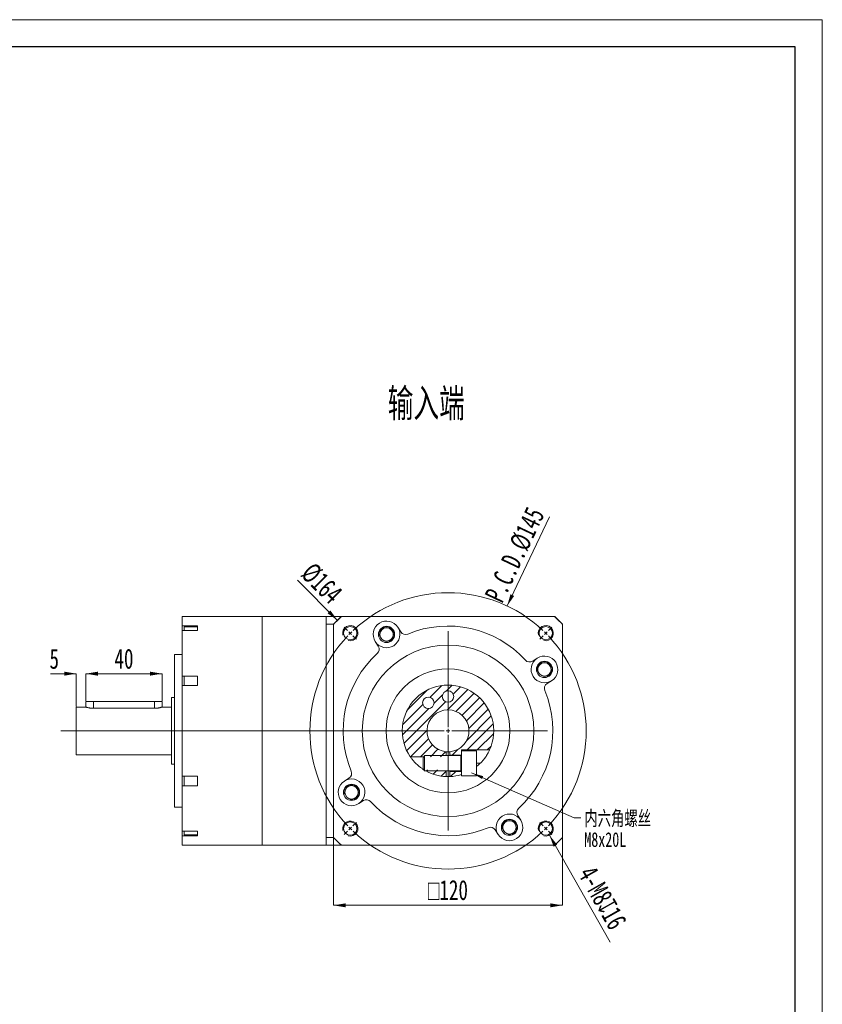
# Model space of a CAD drawing. Header units: millimetres. Extents: x -29 to 312, y -18 to 223.
# Tile 4 of 4: x 191 to 312, y 75 to 223. Entities that reach past the tile are written whole.
import ezdxf

# ---------------------------------------------------------------- set-up
doc = ezdxf.new("R2010")
doc.units = ezdxf.units.MM
doc.linetypes.add('点画线', pattern=[18, 12, -2, 2, -2])
doc.layers.get('0').update_dxf_attribs({"lineweight": 18})
for name, color, linetype, lineweight in [('SLD-0', 7, 'Continuous', 18), ('中心线层', 1, '点画线', 18), ('剖面线层', 4, 'Continuous', 18), ('图框_外框线', 7, 'Continuous', 18), ('尺寸线层', 3, 'Continuous', 18)]:
    doc.layers.add(name, color=color, linetype=linetype, lineweight=lineweight)
doc.styles.add('SLDTEXTSTYLE0', font='txt', dxfattribs={"width": 0.7})
doc.styles.add('SLDTEXTSTYLE2', font='txt', dxfattribs={"width": 0.7})
doc.dimstyles.new('SLDDIMSTYLE2', dxfattribs={"dimtxt": 3, "dimasz": 1.8, "dimexe": 0, "dimexo": 0.0625, "dimgap": 0.75, "dimtad": 1, "dimlfac": 3.5, "dimrnd": 1e-09, "dimzin": 12, "dimdsep": 46, "dimtxsty": 'SLDTEXTSTYLE2', "dimcen": 0.09, "dimdle": 3.6, "dimadec": 0, "dimazin": 3, "dimtfac": 1, "dimtofl": 0, "dimtmove": 0, "dimatfit": 3, "dimfxl": 0, "dimfrac": 2, "dimtolj": 1, "dimarcsym": 0})
pattern_1 = [(45, (0, 0), (-0.7483547, 0.7483547), [])]

# ---------------------------------------------------------------- blocks, each defined once
blk = doc.blocks.new('*X27')
at = {"layer": '尺寸线层', "linetype": 'Continuous'}
for points in [[(199.93, 124.78), (198.13, 125.08), (198.13, 124.48)], [(201.36, 124.78), (203.16, 125.08), (203.16, 124.48)]]:
    blk.add_hatch(color=0, dxfattribs=at).paths.add_polyline_path(points, flags=0)
at = {"layer": '尺寸线层', "color": 0, "linetype": 'Continuous'}
for p, q in [((196.06, 124.78), (199.93, 124.78)), ((199.93, 119.84), (199.93, 124.78)), ((201.36, 124.78), (204.96, 124.78)), ((201.36, 120.7), (201.36, 124.78))]:
    blk.add_line(p, q, dxfattribs=at)
at = {"layer": '尺寸线层', "color": 0, "insert": (196.62, 126.99), "char_height": 3, "width": 6, "attachment_point": 5, "style": 'SLDTEXTSTYLE2'}
blk.add_mtext('5', dxfattribs=at)
blk = doc.blocks.new('*X28')
at = {"layer": '尺寸线层', "linetype": 'Continuous'}
for points in [[(201.36, 124.78), (203.16, 125.08), (203.16, 124.48)], [(212.78, 124.78), (210.98, 125.08), (210.98, 124.48)]]:
    blk.add_hatch(color=0, dxfattribs=at).paths.add_polyline_path(points, flags=0)
at = {"layer": '尺寸线层', "color": 0, "linetype": 'Continuous'}
for p, q in [((201.36, 124.78), (212.78, 124.78)), ((201.36, 120.7), (201.36, 124.78)), ((212.78, 120.7), (212.78, 124.78))]:
    blk.add_line(p, q, dxfattribs=at)
at = {"layer": '尺寸线层', "color": 0, "insert": (207.07, 127), "char_height": 3, "width": 6, "attachment_point": 5, "style": 'SLDTEXTSTYLE2'}
blk.add_mtext('40', dxfattribs=at)
blk = doc.blocks.new('*X29')
at = {"layer": '尺寸线层', "linetype": 'Continuous'}
blk.add_hatch(color=0, dxfattribs=at).paths.add_polyline_path([(264.51, 134.93), (265.01, 136.68), (265.55, 136.43)], flags=0)
at = {"layer": '尺寸线层', "color": 0, "linetype": 'Continuous'}
blk.add_line((270.83, 148.27), (264.51, 134.93), dxfattribs=at)
at = {"layer": '尺寸线层', "color": 0, "insert": (265.68, 142.59), "char_height": 3, "width": 29.3533, "attachment_point": 5, "rotation": 64.6568, "style": 'SLDTEXTSTYLE2'}
blk.add_mtext('P.C.D.%%C145', dxfattribs=at)
blk = doc.blocks.new('*X30')
at = {"layer": '尺寸线层', "linetype": 'Continuous'}
blk.add_hatch(color=0, dxfattribs=at).paths.add_polyline_path([(239.08, 132.77), (238.01, 134.26), (237.59, 133.83)], flags=0)
at = {"layer": '尺寸线层', "color": 0, "linetype": 'Continuous'}
blk.add_line((233.06, 138.79), (239.08, 132.77), dxfattribs=at)
at = {"layer": '尺寸线层', "color": 0, "insert": (236.69, 138.31), "char_height": 3, "width": 11.62, "attachment_point": 5, "rotation": 315, "style": 'SLDTEXTSTYLE2'}
blk.add_mtext('%%C164', dxfattribs=at)
blk = doc.blocks.new('*X31')
at = {"layer": '尺寸线层', "linetype": 'Continuous'}
for points in [[(238.5, 90.06), (240.3, 90.36), (240.3, 89.76)], [(272.78, 90.06), (270.98, 90.36), (270.98, 89.76)]]:
    blk.add_hatch(color=0, dxfattribs=at).paths.add_polyline_path(points, flags=0)
at = {"layer": '尺寸线层', "color": 0, "linetype": 'Continuous'}
for p, q in [((238.5, 100.17), (238.5, 90.06)), ((272.78, 100.17), (272.78, 90.06)), ((238.5, 90.06), (272.78, 90.06))]:
    blk.add_line(p, q, dxfattribs=at)
at = {"layer": '尺寸线层', "color": 0, "insert": (255.64, 92.33), "char_height": 3, "width": 13.2942, "attachment_point": 5, "style": 'SLDTEXTSTYLE2'}
blk.add_mtext('{\\fgdt|b0|i0|c134|p2;o}120', dxfattribs=at)
blk = doc.blocks.new('SW_NOTE_4')
at = {"layer": 'SLD-0', "color": 0, "char_height": 2.2, "attachment_point": 1}
for s, insert, width, style in [('内六角螺丝', (0.5, 1.02), 20.9782, 'SLDTEXTSTYLE0'), ('M8x20L', (0.5, -2.18), 12.9531, 'SLDTEXTSTYLE2')]:
    blk.add_mtext(s, dxfattribs=dict(at, insert=insert, width=width, style=style))
blk = doc.blocks.new('*X33')
at = {"layer": 'SLD-0', "linetype": 'Continuous'}
blk.add_hatch(color=0, dxfattribs=at).paths.add_polyline_path([(-16.39, 6.72), (-14.65, 6.21), (-14.83, 5.8)], flags=0)
at = {"layer": 'SLD-0', "color": 0, "linetype": 'Continuous'}
for p, q in [((-16.39, 6.72), (-1, 0)), ((-1, 0), (0, 0))]:
    blk.add_line(p, q, dxfattribs=at)
at = {"layer": 'SLD-0', "color": 0}
blk.add_line((0, 0), (0, 0), dxfattribs=at)
blk = doc.blocks.new('SW_CENTERMARKSYMBOL_1')
at = {"layer": 'SLD-0', "color": 0}
for p, q in [((-0.4, 0.4), (-0.91, 0.91)), ((0, 0), (-0.2, 0.2)), ((0, 0), (0.2, -0.2)), ((14.65, -14.08), (14.65, 0.29)), ((29.29, 0), (29.09, -0.2)), ((29.29, 0), (29.5, 0.2)), ((29.7, 0.4), (30.2, 0.91)), ((0.4, -0.4), (0.91, -0.91)), ((28.89, -0.4), (28.39, -0.91)), ((14.08, -14.65), (-43.38, -14.65)), ((14.65, -14.65), (14.36, -14.65)), ((14.65, -14.65), (14.65, -14.36)), ((14.65, -14.65), (14.65, -14.93)), ((14.65, -14.65), (14.93, -14.65)), ((15.22, -14.65), (29.58, -14.65)), ((14.65, -15.22), (14.65, -29.58)), ((0, -29.29), (-0.2, -29.5)), ((0, -29.29), (0.2, -29.09)), ((0.4, -28.89), (0.91, -28.39)), ((28.89, -28.89), (28.39, -28.39)), ((29.29, -29.29), (29.09, -29.09)), ((29.29, -29.29), (29.5, -29.5)), ((-0.4, -29.7), (-0.91, -30.2)), ((29.7, -29.7), (30.2, -30.2))]:
    blk.add_line(p, q, dxfattribs=at)
for start, end in [(46.5806, 133.4194), (135, 135.7903), (134.2097, 135), (45, 45.7903), (44.2097, 45), (136.5806, 223.4194), (316.5806, 43.4194), (224.2097, 225), (225, 225.7903), (314.2097, 315), (315, 315.7903), (226.5806, 313.4194)]:
    blk.add_arc((14.65, -14.65), 20.71, start, end, dxfattribs=at)

msp = doc.modelspace()

# ---------------------------------------------------------------- hatches: boundary and pattern name
at = {"layer": '剖面线层', "linetype": 'Continuous', "lineweight": 0}
h = msp.add_hatch(dxfattribs=at)
h.set_pattern_fill('ANSI31', color=4, style=0, pattern_type=0)
h.set_pattern_definition(pattern_1)
edge = h.paths.add_edge_path(flags=0)
edge.add_line((257.6418, 113.349), (261.8754, 113.349))
edge.add_arc((255.6418, 116.2061), 6.8571, 335.375682, 574.518108)
edge.add_line((249.9919, 112.3204), (255.3561, 112.3204))
edge.add_line((255.3561, 112.3204), (255.3561, 113.0763))
edge.add_arc((255.6418, 116.2061), 3.1429, -84.784091, 264.784091, ccw=False)
edge.add_line((255.9275, 113.0763), (255.9275, 112.5633))
edge.add_line((255.9275, 112.5633), (257.6418, 112.5633))
edge.add_line((257.6418, 112.5633), (257.6418, 113.349))
edge = h.paths.add_edge_path(flags=0)
edge.add_arc((255.6418, 121.349), 0.8571, 0, 360)
edge = h.paths.add_edge_path(flags=0)
edge.add_arc((252.692, 120.4189), 0.8571, 0, 360)
h = msp.add_hatch(dxfattribs=at)
h.set_pattern_fill('ANSI31', color=4, style=0, pattern_type=0)
h.set_pattern_definition(pattern_1)
edge = h.paths.add_edge_path(flags=0)
edge.add_line((255.3561, 109.3549), (255.3561, 110.3776))
edge.add_line((255.3561, 110.3776), (252.0296, 110.3776))
edge.add_arc((255.6418, 116.2061), 6.8571, 238.211669, 267.611985)
h = msp.add_hatch(dxfattribs=at)
h.set_pattern_fill('ANSI31', color=4, style=0, pattern_type=0)
h.set_pattern_definition(pattern_1)
edge = h.paths.add_edge_path(flags=0)
edge.add_line((257.6418, 109.6471), (257.6418, 110.1347))
edge.add_line((257.6418, 110.1347), (255.9275, 110.1347))
edge.add_line((255.9275, 110.1347), (255.9275, 109.3549))
edge.add_arc((255.6418, 116.2061), 6.8571, 272.388015, 286.957763)
at = {"layer": '尺寸线层', "linetype": 'Continuous'}
msp.add_hatch(color=256, dxfattribs=at).paths.add_polyline_path([(270.8524, 100.5646), (271.4786, 98.8506), (272.0007, 99.1463)], flags=0)

# ---------------------------------------------------------------- linework, layer by layer
at = {"color": 7, "linetype": 'Continuous', "lineweight": 15}
for p, q in [((227.7847, 133.349), (215.7847, 133.349)), ((215.7847, 133.349), (215.7847, 131.9423)), ((237.3561, 133.349), (227.7847, 133.349)), ((227.7847, 133.349), (227.7847, 99.0633)), ((227.7847, 133.349), (227.7847, 116.2061)), ((237.3561, 132.2061), (237.3561, 133.349)), ((237.3561, 133.349), (239.6418, 133.349)), ((239.6418, 133.349), (238.4989, 132.2061)), ((239.6724, 133.349), (271.6112, 133.349)), ((272.7847, 132.2061), (271.6418, 133.349)), ((215.7847, 131.9423), (218.0704, 131.9423)), ((215.7847, 131.2533), (215.7847, 131.9423)), ((218.0704, 131.802), (216.0704, 131.802)), ((216.0704, 131.802), (216.0704, 131.2533)), ((218.0704, 131.614), (218.0704, 131.9423)), ((218.0704, 131.2533), (218.0704, 131.614)), ((238.4989, 132.2061), (237.3561, 132.2061)), ((237.3561, 100.2061), (237.3561, 132.2061)), ((238.4989, 132.2061), (238.4989, 132.1755)), ((238.4989, 100.2368), (238.4989, 132.1755)), ((248.5581, 131.0476), (248.1177, 131.7389)), ((272.7847, 132.1755), (272.7847, 100.2368)), ((218.0704, 131.2533), (215.7847, 131.2533)), ((215.7847, 131.2533), (215.7847, 124.4195)), ((244.7442, 129.5897), (245.1845, 128.8984)), ((215.7847, 127.6347), (214.6418, 127.6347)), ((214.6418, 104.7776), (214.6418, 127.6347)), ((269.0253, 127.1038), (268.3341, 126.6634)), ((215.7847, 124.4195), (218.0704, 124.4195)), ((215.7847, 123.0068), (215.7847, 124.4195)), ((216.0704, 124.4195), (216.0704, 123.0068)), ((218.0704, 123.7211), (218.0704, 124.4195)), ((218.0704, 123.0068), (215.7847, 123.0068)), ((215.7847, 123.0068), (215.7847, 109.4055)), ((218.0704, 123.0068), (218.0704, 123.7211)), ((270.4833, 123.2898), (271.1745, 123.7302)), ((214.6418, 121.2061), (214.2132, 121.2061)), ((214.2132, 111.2061), (214.2132, 121.2061)), ((201.3561, 119.7776), (199.9275, 119.7776)), ((199.9275, 112.6347), (199.9275, 119.7776)), ((201.3561, 120.6347), (201.3561, 119.7776)), ((202.4989, 120.6347), (201.3561, 120.6347)), ((211.6418, 120.6347), (202.4989, 120.6347)), ((211.6418, 119.5898), (202.4989, 119.5898)), ((212.7847, 120.6347), (211.6418, 120.6347)), ((212.7847, 119.7776), (212.7847, 120.6347)), ((214.2132, 119.7776), (212.7847, 119.7776)), ((227.7847, 116.2061), (227.7847, 99.0633)), ((199.9275, 112.6347), (214.2132, 112.6347)), ((249.9919, 112.3204), (252.0071, 112.3204)), ((252.1061, 112.4918), (251.9275, 112.1826)), ((251.9275, 112.1826), (251.9275, 111.6281)), ((257.5847, 112.4918), (252.1061, 112.4918)), ((252.1061, 112.4918), (252.1061, 111.7316)), ((255.3561, 112.4918), (255.3561, 113.0763)), ((255.9275, 113.0763), (255.9275, 112.5633)), ((255.9275, 112.4918), (255.9275, 112.5633)), ((255.9275, 112.5633), (257.6418, 112.5633)), ((257.6418, 113.349), (261.8754, 113.349)), ((257.6418, 113.349), (257.6418, 113.2061)), ((259.8989, 113.2061), (257.6418, 113.2061)), ((257.6418, 113.2061), (257.6418, 111.9708)), ((259.9275, 113.1776), (259.9275, 109.5204)), ((214.2132, 111.2061), (214.6418, 111.2061)), ((251.9275, 111.6281), (251.9275, 110.5154)), ((252.1061, 111.7316), (252.1061, 110.2061)), ((257.6418, 111.9708), (257.6418, 109.4918)), ((218.0704, 109.4055), (215.7847, 109.4055)), ((215.7847, 109.4055), (215.7847, 107.9927)), ((216.0704, 107.9927), (216.0704, 109.4055)), ((218.0704, 108.6912), (218.0704, 109.4055)), ((251.9275, 110.5154), (252.1061, 110.2061)), ((252.1061, 110.2061), (257.5847, 110.2061)), ((255.3561, 109.3549), (255.3561, 110.2061)), ((255.9275, 110.1347), (255.9275, 110.2061)), ((257.6418, 110.1347), (255.9275, 110.1347)), ((255.9275, 110.1347), (255.9275, 109.3549)), ((257.6418, 109.4918), (259.8989, 109.4918)), ((215.7847, 107.9927), (218.0704, 107.9927)), ((215.7847, 107.9927), (215.7847, 101.1589)), ((218.0704, 107.9927), (218.0704, 108.6912)), ((240.8003, 109.1224), (240.1091, 108.6821)), ((242.2583, 105.3085), (242.9495, 105.7489)), ((214.6418, 104.7776), (215.7847, 104.7776)), ((266.5394, 102.8226), (266.0991, 103.5138)), ((218.0704, 101.1589), (215.7847, 101.1589)), ((215.7847, 101.1589), (215.7847, 100.4699)), ((215.7847, 100.4699), (218.0704, 100.4699)), ((215.7847, 100.4699), (215.7847, 99.0633)), ((216.0704, 100.6103), (216.0704, 101.1589)), ((216.0704, 100.6103), (218.0704, 100.6103)), ((218.0704, 100.7982), (218.0704, 101.1589)), ((218.0704, 100.4699), (218.0704, 100.7982)), ((262.7255, 101.3646), (263.1659, 100.6734)), ((215.7847, 99.0633), (227.7847, 99.0633)), ((227.7847, 99.0633), (237.3561, 99.0633)), ((237.3561, 100.2061), (238.4989, 100.2061)), ((237.3561, 99.0633), (237.3561, 100.2061)), ((239.6418, 99.0633), (237.3561, 99.0633)), ((238.4989, 100.2061), (239.6418, 99.0633)), ((271.6112, 99.0633), (239.6724, 99.0633)), ((271.6418, 99.0633), (272.7847, 100.2061))]:
    msp.add_line(p, q, dxfattribs=at)
at = {"color": 8, "linetype": 'Continuous', "lineweight": 15}
for p, q in [((202.4989, 119.5898), (202.4989, 120.6347)), ((211.6418, 119.5898), (211.6418, 120.6347)), ((257.5847, 112.4918), (257.5847, 111.7316)), ((259.8989, 109.4918), (259.8989, 113.2061)), ((257.5847, 111.7316), (257.5847, 110.2061)), ((259.9275, 111.349), (260.4821, 111.349))]:
    msp.add_line(p, q, dxfattribs=at)
at = {"color": 7, "linetype": 'Continuous', "lineweight": 15}
msp.add_lwpolyline([(259.9275, 110.8533), (260.1772, 111.0631), (260.4821, 111.349)], dxfattribs=at)
for centre, radius in [((240.9946, 130.8533), 1), ((246.431, 130.6643), 1.2143), ((246.431, 130.6643), 1), ((270.289, 130.8533), 1), ((255.6418, 116.2061), 12.8571), ((255.6418, 116.2061), 9.2857), ((270.0999, 125.417), 1.2143), ((270.0999, 125.417), 1), ((252.692, 120.4189), 0.8571), ((255.6418, 121.349), 0.8571), ((241.1837, 106.9953), 1.2143), ((241.1837, 106.9953), 1), ((240.9946, 101.5589), 1), ((264.8527, 101.748), 1.2143), ((264.8527, 101.748), 1), ((270.289, 101.5589), 1)]:
    msp.add_circle(centre, radius, dxfattribs=at)
for centre, radius, start, end in [((255.6418, 116.2061), 23.4286, 132.970284, 137.029716), ((255.6418, 116.2061), 23.4286, 42.970284, 47.029716), ((246.431, 130.6643), 2, 32.5, 212.5), ((246.431, 130.6643), 2, 212.5, 32.5), ((255.6418, 116.2061), 15.7143, 42.428192, 112.571808), ((249.281, 131.5082), 0.8571, 212.5, 292.571808), ((244.4616, 128.4379), 0.8571, 312.428192, 32.5), ((255.6418, 116.2061), 15.7143, 132.428192, 202.571808), ((270.0999, 125.417), 2, 122.5, 302.5), ((270.0999, 125.417), 2, 302.5, 122.5), ((267.8736, 127.3863), 0.8571, 222.428192, 302.5), ((255.6418, 116.2061), 6.8571, 335.375682, 214.518108), ((270.9438, 122.5669), 0.8571, 122.5, 202.571808), ((255.6418, 116.2061), 15.7143, 312.428192, 22.571808), ((255.6418, 116.2061), 3.1429, 275.215909, 264.784091), ((255.6418, 116.2061), 3.1429, 264.784091, 275.215909), ((257.5847, 112.549), 0.0571, 270, 0), ((259.8989, 113.1776), 0.0286, 0, 90), ((240.3398, 109.8453), 0.8571, 302.5, 22.571808), ((255.6418, 116.2061), 6.8571, 241.044976, 267.611985), ((255.6418, 116.2061), 6.8571, 267.611985, 272.388015), ((255.6418, 116.2061), 6.8571, 272.388015, 286.957763), ((257.5847, 110.149), 0.0571, 0, 90), ((259.8989, 109.5204), 0.0286, 270, 0), ((241.1837, 106.9953), 2, 122.5, 302.5), ((241.1837, 106.9953), 2, 302.5, 122.5), ((243.41, 105.026), 0.8571, 42.428192, 122.5), ((255.6418, 116.2061), 15.7143, 222.428192, 292.571808), ((264.8527, 101.748), 2, 32.5, 212.5), ((266.822, 103.9744), 0.8571, 132.428192, 212.5), ((264.8527, 101.748), 2, 212.5, 32.5), ((262.0026, 100.9041), 0.8571, 32.5, 112.571808), ((255.6418, 116.2061), 23.4286, 222.970284, 227.029716), ((255.6418, 116.2061), 23.4286, 312.970284, 317.029716)]:
    msp.add_arc(centre, radius, start, end, dxfattribs=at)
for points, knots in [([(202.4989, 119.5898), (202.4375, 119.5907), (202.3126, 119.5927), (202.1318, 119.6082), (201.96, 119.6311), (201.8028, 119.6596), (201.6618, 119.691), (201.5426, 119.7218), (201.448, 119.749), (201.3864, 119.7679), (201.3565, 119.7774), (201.3593, 119.7765), (201.3602, 119.7762)], [0, 0, 0, 0, 0.11848686, 0.24053097, 0.3589856, 0.48067266, 0.60300012, 0.72870573, 0.85374236, 0.9826368, 1.10358807, 1.16086543, 1.16086543, 1.16086543, 1.16086543]), ([(212.7806, 119.7762), (212.7812, 119.7765), (212.7831, 119.777), (212.7523, 119.7673), (212.6935, 119.7492), (212.6052, 119.7238), (212.4916, 119.6941), (212.352, 119.6624), (212.1909, 119.6326), (212.011, 119.6083), (211.8261, 119.5926), (211.7006, 119.5907), (211.6418, 119.5898)], [0, 0, 0, 0, 0.06739843, 0.18403732, 0.30398585, 0.42220988, 0.54358837, 0.66689598, 0.79368487, 0.9182849, 1.04680685, 1.15997068, 1.15997068, 1.15997068, 1.15997068]), ([(249.9919, 112.3204), (249.993, 112.3187), (249.9966, 112.3135), (250.0401, 112.2505), (250.1417, 112.1093), (250.3157, 111.8826), (250.6018, 111.5463), (251.002, 111.1446), (251.4226, 110.7931), (251.7421, 110.5632), (251.9329, 110.4381), (251.9842, 110.4059), (252.0048, 110.3931)], [0, 0, 0, 0, 0.09900154, 0.30934338, 0.52711803, 0.76974298, 1.12598746, 1.59519369, 2.0744432, 2.43805894, 2.65867576, 2.8062569, 2.8062569, 2.8062569, 2.8062569]), ([(260.4821, 111.349), (260.5998, 111.4717), (260.8349, 111.7168), (261.1927, 112.1658), (261.5283, 112.671), (261.7651, 113.1122), (261.8637, 113.3235), (261.8723, 113.3423), (261.8754, 113.349)], [0, 0, 0, 0, 0.35429745, 0.70801212, 1.22142076, 1.73736377, 2.19660043, 2.45023835, 2.45023835, 2.45023835, 2.45023835])]:
    msp.add_open_spline(points, degree=3, knots=knots, dxfattribs=at)
at = {"layer": 'SLD-0'}
for centre in [(240.9946, 130.8533), (246.431, 130.6643), (270.289, 130.8533), (270.0999, 125.417), (241.1837, 106.9953), (240.9946, 101.5589), (264.8527, 101.748), (270.289, 101.5589)]:
    msp.add_arc(centre, 1.1429, 255, 195, dxfattribs=at)
at = {"layer": '图框_外框线', "color": 3}
msp.add_lwpolyline([(-28.9908, -18.147), (311.7448, -18.147), (311.7448, 222.8018), (-28.9908, 222.8018)], close=True, dxfattribs=at)
at = {"layer": '图框_外框线', "color": 3, "lineweight": 25}
msp.add_lwpolyline([(-8.7089, -14.0906), (307.6884, -14.0906), (307.6884, 218.7454), (-8.7089, 218.7454)], close=True, dxfattribs=at)
at = {"layer": '尺寸线层', "linetype": 'Continuous'}
msp.add_line((279.9325, 84.5376), (270.8524, 100.5646), dxfattribs=at)

# ---------------------------------------------------------------- block references
at = {"layer": 'SLD-0'}
msp.add_blockref('*X33', (275.5714, 103.1973), dxfattribs=at)
at = {"layer": '中心线层', "color": 1}
msp.add_blockref('SW_CENTERMARKSYMBOL_1', (240.9946, 130.8533), dxfattribs=at)
at = {"layer": '尺寸线层', "color": 3}
msp.add_blockref('SW_NOTE_4', (275.5714, 103.1973), dxfattribs=at)

# ---------------------------------------------------------------- texts
at = {"layer": '尺寸线层', "insert": (246.605, 167.4573), "char_height": 4.23333, "width": 24.562741, "attachment_point": 1, "style": 'SLDTEXTSTYLE0'}
msp.add_mtext('输入端', dxfattribs=at)
at = {"layer": '尺寸线层', "linetype": 'Continuous', "insert": (278.7868, 91.1878), "char_height": 3, "width": 22.416667, "attachment_point": 5, "rotation": 299.533893, "style": 'SLDTEXTSTYLE2'}
msp.add_mtext('4-M8{\\fgdt|b0|i0|c134|p2;x}16', dxfattribs=at)

# ---------------------------------------------------------------- dimensions: what is measured, and where the dimension line sits
at = {"layer": '尺寸线层', "color": 3}
dim = msp.add_diameter_dim_2p(p1=(264.5083, 134.9269), p2=(246.7753, 97.4854), text='P.C.D.<>', dimstyle='SLDDIMSTYLE2', override={"dimpost": '%%C<>', "dimsah": 1}, dxfattribs=at)
dim.commit()
dim.dimension.update_dxf_attribs({"geometry": '*X29', "text_midpoint": (267.6874, 141.6392), "dimtype": 163})
dim = msp.add_diameter_dim_2p(p1=(272.2083, 99.6396), p2=(239.0753, 132.7726), dimstyle='SLDDIMSTYLE2', override={"dimpost": '%%C<>', "dimsah": 1}, dxfattribs=at)
dim.commit()
dim.dimension.update_dxf_attribs({"geometry": '*X30', "text_midpoint": (235.1147, 136.7333), "dimtype": 163})
dim = msp.add_linear_dim(base=(201.3561, 124.7793), p1=(199.9275, 119.7776), p2=(201.3561, 120.6347), dimstyle='SLDDIMSTYLE2', override={"dimsah": 1}, dxfattribs=at)
dim.commit()
dim.dimension.update_dxf_attribs({"geometry": '*X27', "text_midpoint": (196.6224, 126.9877), "dimtype": 160})
dim = msp.add_linear_dim(base=(212.7847, 124.7793), p1=(201.3561, 120.6347), p2=(212.7847, 120.6347), angle=0, dimstyle='SLDDIMSTYLE2', override={"dimsah": 1, "dimtzin": 12}, dxfattribs=at)
dim.commit()
dim.dimension.update_dxf_attribs({"geometry": '*X28', "text_midpoint": (207.0704, 127.0043), "dimtype": 160})
dim = msp.add_linear_dim(base=(272.7847, 90.0633), p1=(238.4989, 100.2368), p2=(272.7847, 100.2368), angle=0, text='{\\fgdt|b0|i0|c134|p2;o}<>', dimstyle='SLDDIMSTYLE2', override={"dimsah": 1, "dimtzin": 12}, dxfattribs=at)
dim.commit()
dim.dimension.update_dxf_attribs({"geometry": '*X31', "text_midpoint": (255.6418, 92.3296), "dimtype": 160})

doc.saveas('drawing.dxf')
